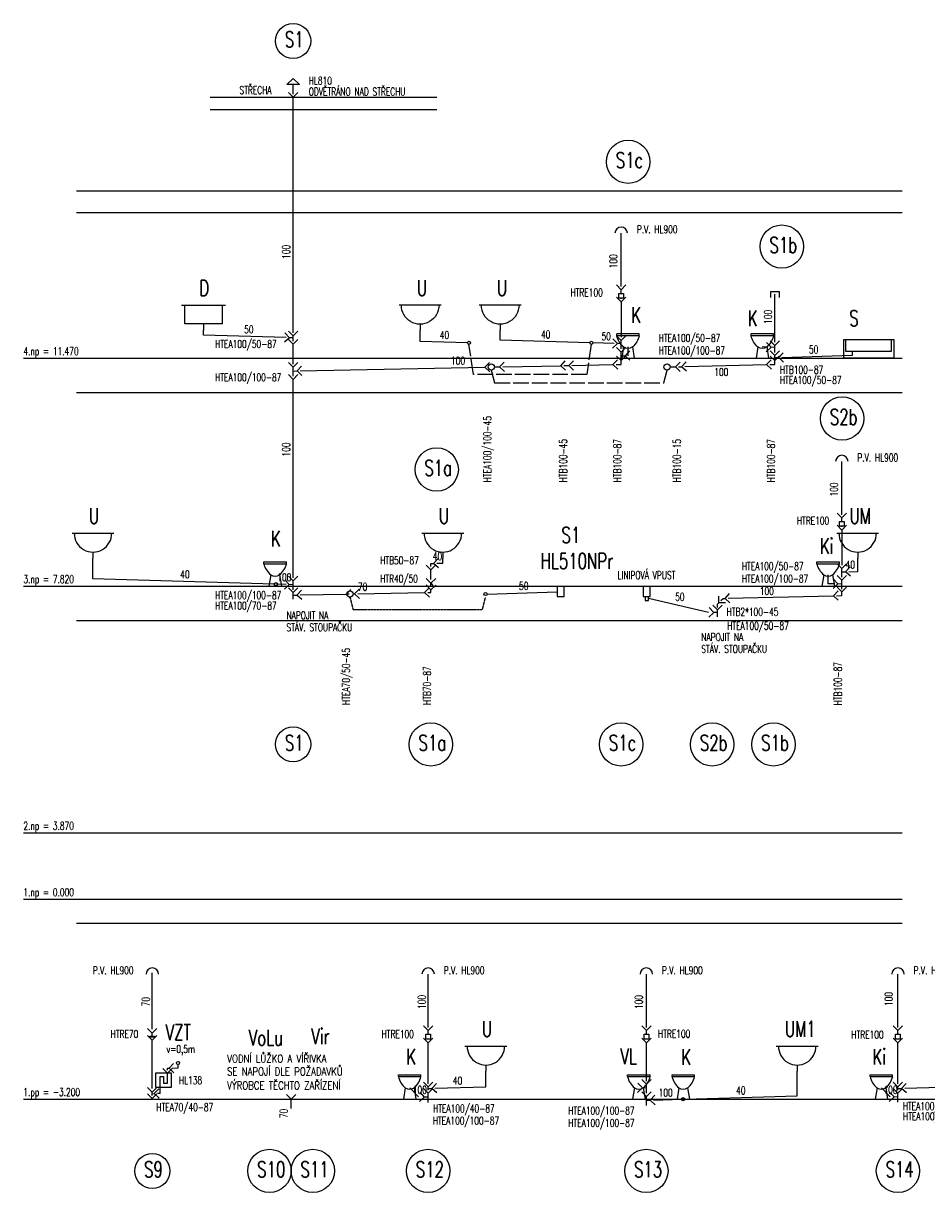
# Model space of a CAD drawing. Extents: x -388847 to -134749, y 81682 to 194994.
# Tile 3 of 23: x -386266 to -371803, y 148582 to 167303. Entities that reach past the tile are written whole.
import ezdxf

# ---------------------------------------------------------------- set-up
doc = ezdxf.new("R2010")
doc.units = 0
doc.header["$MEASUREMENT"] = 0
doc.linetypes.add('CARKOVANA_S', pattern=[6, 5, -1])
for name, color, linetype in [('S721_ODPADNI_POPIS', 7, 'Continuous'), ('S721_ODPADNI_TENKE', 7, 'Continuous'), ('S721_ODPADNI_TLUSTE', 1, 'Continuous'), ('S721_PODLAZI', 7, 'Continuous'), ('S721_PRIPOJ_POPIS', 7, 'Continuous'), ('S721_PRIPOJ_TENKE', 7, 'Continuous'), ('S721_PRIPOJ_TLUSTE', 1, 'Continuous'), ('S721_STOUPACKY_TENKE', 7, 'Continuous'), ('S721_STOUPACKY_TLUSTE', 1, 'Continuous'), ('S721_TVAR_POPIS', 7, 'Continuous'), ('S721_ZARIZENI_TENKE', 7, 'Continuous'), ('S721_ZARIZENI_TLUSTE', 1, 'Continuous'), ('ZT-VOD', 1, 'Continuous')]:
    doc.layers.add(name, color=color, linetype=linetype)
doc.styles.add('C', font='simplexc', dxfattribs={"width": 0.8})
doc.styles.add('SIMP_CZ', font='simplex.shx', dxfattribs={"width": 0.8})

# ---------------------------------------------------------------- blocks, each defined once
blk = doc.blocks.new('S721_UMYVADLO')
blk.add_line((-336, 400), (336, 400))
at = {"linetype": 'Continuous'}
blk.add_line((0, 95), (0, 0), dxfattribs=at)
blk.add_arc((0, 395), 300, 179.0279, 0.9721)
blk = doc.blocks.new('S721_KLOZET')
for p, q in [((-180, 210), (180, 210)), ((-180, 180), (-180, 210)), ((180, 180), (180, 210)), ((-180, 180), (180, 180)), ((-70, 0), (-100, -180)), ((70, 0), (100, -180))]:
    blk.add_line(p, q)
for centre, radius, start, end in [((150, 258), 340, 193.336, 229.5231), ((-150, 258), 340, 310.4769, 346.664), ((0, 100), 122, 234.9632, 305.0368)]:
    blk.add_arc(centre, radius, start, end)
blk = doc.blocks.new('S721_DREZ')
for p, q in [((-350, 400), (350, 400)), ((-300, 100), (-300, 400)), ((300, 400), (300, 100)), ((300, 100), (-300, 100)), ((0, 100), (0, 0))]:
    blk.add_line(p, q)
blk = doc.blocks.new('S721_SPRCHA')
for p, q in [((-140, 200), (660, 200)), ((-140, -100), (-140, 200)), ((-114, 200), (-114, 15)), ((626, 15), (626, 200)), ((660, 200), (660, -100)), ((-114, 15), (626, 15)), ((660, -100), (-140, -100))]:
    blk.add_line(p, q)
at = {"linetype": 'Continuous'}
blk.add_line((0, 0), (0, 15), dxfattribs=at)

msp = doc.modelspace()

# ---------------------------------------------------------------- linework, layer by layer
at = {"layer": 'S721_ODPADNI_TENKE'}
for p, q in [((-382046.5, 166322.1), (-381946.5, 166422.1)), ((-381846.5, 166322.1), (-382046.5, 166322.1)), ((-381946.5, 166422.1), (-381846.5, 166322.1)), ((-381946.5, 166172.1), (-381946.5, 166322.1)), ((-381946.5, 166122.1), (-382021.5, 166197.1)), ((-381871.5, 166197.1), (-381946.5, 166122.1)), ((-376693.4, 163039.6), (-376768.4, 163114.6)), ((-376618.4, 163114.6), (-376693.4, 163039.6)), ((-376693.4, 162844.6), (-376768.4, 162919.6)), ((-376730.9, 162904.6), (-376730.9, 162979.6)), ((-376730.9, 162979.6), (-376655.9, 162979.6)), ((-376655.9, 162904.6), (-376730.9, 162904.6)), ((-376618.4, 162919.6), (-376693.4, 162844.6)), ((-376655.9, 162979.6), (-376655.9, 162904.6)), ((-374298.9, 162916.7), (-374298.9, 163008.7)), ((-374298.9, 163008.7), (-374163.1, 163008.7)), ((-374163.1, 163008.7), (-374163.1, 162916.7)), ((-382078.8, 162348.7), (-382006.4, 162271.1)), ((-381946.5, 162301), (-382021.5, 162376)), ((-381871.5, 162376), (-381946.5, 162301)), ((-382006.4, 162271.1), (-382084, 162198.8)), ((-381946.5, 162165), (-382021.5, 162240)), ((-381871.5, 162240), (-381946.5, 162165)), ((-376832, 162103.6), (-376754.4, 162176)), ((-376754.4, 162176), (-376826.7, 162253.5)), ((-376768.4, 162302.4), (-376693.4, 162227.4)), ((-376693.4, 162227.4), (-376618.4, 162302.4)), ((-374293.1, 162118.2), (-374365.5, 162195.7)), ((-374307.2, 162223), (-374232.2, 162148)), ((-374232.2, 162148), (-374157.2, 162223)), ((-376770.5, 161977), (-376694.4, 161903.1)), ((-376768.4, 162115.8), (-376693.4, 162040.8)), ((-376694.4, 161903.1), (-376620.5, 161979.2)), ((-376693.4, 162040.8), (-376618.4, 162115.8)), ((-376559.1, 162058.6), (-376631.5, 161981)), ((-376631.5, 161981), (-376553.9, 161908.7)), ((-374370.7, 162045.8), (-374293.1, 162118.2)), ((-374308.6, 161977.3), (-374232.8, 161903.1)), ((-374307.2, 162058), (-374232.2, 161983)), ((-374232.8, 161903.1), (-374158.7, 161978.9)), ((-374232.2, 161983), (-374157.2, 162058)), ((-374099.9, 162030.7), (-374172.2, 161953.1)), ((-374172.2, 161953.1), (-374094.6, 161880.8)), ((-381946.5, 161799), (-382021.5, 161874)), ((-381871.5, 161874), (-381946.5, 161799)), ((-381884.5, 161739.2), (-381812.2, 161816.8)), ((-378874.8, 161798.5), (-378801.3, 161875)), ((-378798.3, 161725), (-378874.8, 161798.5)), ((-378639.8, 161803.2), (-378566.3, 161879.7)), ((-378563.3, 161729.7), (-378639.8, 161803.2)), ((-377662.3, 161822.7), (-377588.8, 161899.2)), ((-377585.8, 161749.2), (-377662.3, 161822.7)), ((-377532.3, 161825.3), (-377458.8, 161901.8)), ((-377455.8, 161751.8), (-377532.3, 161825.3)), ((-376826.3, 161839.4), (-376752.8, 161915.9)), ((-376749.8, 161766), (-376826.3, 161839.4)), ((-375825.2, 161803.7), (-375752.1, 161880.5)), ((-375748.4, 161730.5), (-375825.2, 161803.7)), ((-375726.2, 161806.1), (-375653, 161882.9)), ((-375649.4, 161732.9), (-375726.2, 161806.1)), ((-374365.2, 161838.9), (-374292, 161915.7)), ((-374288.4, 161765.7), (-374365.2, 161838.9)), ((-381946.5, 161604), (-382021.5, 161679)), ((-381871.5, 161679), (-381946.5, 161604)), ((-381806.9, 161666.9), (-381884.5, 161739.2)), ((-373161.6, 159386.4), (-373236.6, 159461.4)), ((-373199.1, 159251.4), (-373199.1, 159326.4)), ((-373199.1, 159326.4), (-373124.1, 159326.4)), ((-373086.6, 159461.4), (-373161.6, 159386.4)), ((-373124.1, 159326.4), (-373124.1, 159251.4)), ((-373161.6, 159191.4), (-373236.6, 159266.4)), ((-373124.1, 159251.4), (-373199.1, 159251.4)), ((-373086.6, 159266.4), (-373161.6, 159191.4)), ((-379741.1, 158555.3), (-379816.1, 158630.3)), ((-379666.1, 158630.3), (-379741.1, 158555.3)), ((-379698.1, 158657.8), (-379625.8, 158735.4)), ((-379620.6, 158585.5), (-379698.1, 158657.8)), ((-373161.6, 158574.2), (-373236.6, 158649.2)), ((-373086.6, 158649.2), (-373161.6, 158574.2)), ((-373100.6, 158522.7), (-373028.3, 158600.3)), ((-382080.8, 158395.6), (-382008.4, 158318.1)), ((-381946.5, 158377.9), (-382021.5, 158452.9)), ((-381871.5, 158452.9), (-381946.5, 158377.9)), ((-379740.5, 158339.2), (-379814.3, 158415.3)), ((-379664.4, 158413.1), (-379740.5, 158339.2)), ((-373295.9, 158405.3), (-373223.6, 158327.7)), ((-373161.6, 158387.6), (-373236.6, 158462.6)), ((-373086.6, 158462.6), (-373161.6, 158387.6)), ((-373023.1, 158450.3), (-373100.6, 158522.7)), ((-382008.4, 158318.1), (-382086, 158245.7)), ((-381946.5, 158193), (-382021.5, 158268)), ((-381871.5, 158268), (-381946.5, 158193)), ((-381886.5, 158150.1), (-381814.2, 158227.7)), ((-381099, 158164.9), (-381025.5, 158241.4)), ((-380963, 158167.7), (-380889.5, 158244.1)), ((-379842.1, 158190.1), (-379768.6, 158266.6)), ((-379740.5, 158235.1), (-379814.3, 158311.2)), ((-379741.1, 158285.1), (-379740.5, 158339.2)), ((-379740.5, 158339.2), (-379710.1, 158303.3)), ((-379664.4, 158309), (-379740.5, 158235.1)), ((-373223.6, 158327.7), (-373301.1, 158255.4)), ((-373294.6, 158138.9), (-373221.4, 158215.7)), ((-373160.9, 158203.1), (-373235.1, 158278.9)), ((-373085.1, 158277.3), (-373160.9, 158203.1)), ((-381808.9, 158077.7), (-381886.5, 158150.1)), ((-381022.5, 158091.5), (-381099, 158164.9)), ((-380886.5, 158094.2), (-380963, 158167.7)), ((-379765.6, 158116.6), (-379842.1, 158190.1)), ((-375131.3, 158024.9), (-375131.3, 158131)), ((-375025.2, 158024.9), (-375131.3, 158024.9)), ((-375030.9, 158097.1), (-374957.7, 158173.8)), ((-374954.1, 158023.9), (-375030.9, 158097.1)), ((-373217.8, 158065.7), (-373294.6, 158138.9)), ((-375289.4, 157798.2), (-375211.8, 157870.6)), ((-375211.8, 157870.6), (-375284.1, 157948.2)), ((-375151.8, 157913.5), (-375226.8, 157988.5)), ((-375076.8, 157988.5), (-375151.8, 157913.5)), ((-384201.9, 151136.1), (-384276.9, 151211.1)), ((-384201.9, 151022.1), (-384276.9, 151097.1)), ((-384239.4, 151069.1), (-384239.4, 151089.1)), ((-384239.4, 151089.1), (-384164.4, 151089.1)), ((-384126.9, 151211.1), (-384201.9, 151136.1)), ((-384126.9, 151097.1), (-384201.9, 151022.1)), ((-384164.4, 151089.1), (-384164.4, 151069.1)), ((-379784.8, 151176.6), (-379859.8, 151251.6)), ((-379822.3, 151041.6), (-379822.3, 151116.6)), ((-379822.3, 151116.6), (-379747.3, 151116.6)), ((-379709.8, 151251.6), (-379784.8, 151176.6)), ((-379747.3, 151116.6), (-379747.3, 151041.6)), ((-376290.7, 151176.6), (-376365.7, 151251.6)), ((-376328.2, 151041.6), (-376328.2, 151116.6)), ((-376328.2, 151116.6), (-376253.2, 151116.6)), ((-376215.7, 151251.6), (-376290.7, 151176.6)), ((-376253.2, 151116.6), (-376253.2, 151041.6)), ((-372261.8, 151176.6), (-372336.8, 151251.6)), ((-372299.3, 151041.6), (-372299.3, 151116.6)), ((-372299.3, 151116.6), (-372224.3, 151116.6)), ((-372186.8, 151251.6), (-372261.8, 151176.6)), ((-372224.3, 151116.6), (-372224.3, 151041.6)), ((-384164.4, 151069.1), (-384239.4, 151069.1)), ((-379784.8, 150981.6), (-379859.8, 151056.6)), ((-379747.3, 151041.6), (-379822.3, 151041.6)), ((-379709.8, 151056.6), (-379784.8, 150981.6)), ((-376290.7, 150981.6), (-376365.7, 151056.6)), ((-376253.2, 151041.6), (-376328.2, 151041.6)), ((-376215.7, 151056.6), (-376290.7, 150981.6)), ((-372261.8, 150981.6), (-372336.8, 151056.6)), ((-372224.3, 151041.6), (-372299.3, 151041.6)), ((-372186.8, 151056.6), (-372261.8, 150981.6)), ((-383958.9, 150495.4), (-384033.9, 150570.4)), ((-383883.9, 150570.4), (-383958.9, 150495.4)), ((-383932.9, 150574.3), (-383860.6, 150651.9)), ((-383855.3, 150502), (-383932.9, 150574.3)), ((-379784.8, 150275.2), (-379859.8, 150350.2)), ((-379709.8, 150350.2), (-379784.8, 150275.2)), ((-376425, 150335.2), (-376352.7, 150257.7)), ((-376290.7, 150317.5), (-376365.7, 150392.5)), ((-376215.7, 150392.5), (-376290.7, 150317.5)), ((-372261.8, 150276.1), (-372336.8, 150351.1)), ((-372186.8, 150351.1), (-372261.8, 150276.1)), ((-384201.9, 150190.6), (-384276.9, 150265.6)), ((-384201.9, 150086.6), (-384276.9, 150161.6)), ((-384126.9, 150265.6), (-384201.9, 150190.6)), ((-384126.9, 150161.6), (-384201.9, 150086.6)), ((-384171.9, 150166.7), (-384099.6, 150244.2)), ((-384094.3, 150094.3), (-384171.9, 150166.7)), ((-381978.4, 150079.1), (-382053.4, 150154.1)), ((-381903.4, 150154.1), (-381978.4, 150079.1)), ((-379919.1, 150190), (-379846.8, 150112.4)), ((-379784.8, 150172.2), (-379859.8, 150247.2)), ((-379709.8, 150247.2), (-379784.8, 150172.2)), ((-379725.8, 150250.3), (-379653.5, 150327.9)), ((-379648.3, 150178), (-379725.8, 150250.3)), ((-376352.7, 150257.7), (-376430.2, 150185.3)), ((-376290.7, 150122.5), (-376365.7, 150197.5)), ((-376215.7, 150197.5), (-376290.7, 150122.5)), ((-372396.1, 150190.9), (-372323.8, 150113.3)), ((-372261.8, 150173.1), (-372336.8, 150248.1)), ((-372186.8, 150248.1), (-372261.8, 150173.1)), ((-372202.8, 150251.2), (-372130.5, 150328.8)), ((-372125.3, 150178.9), (-372202.8, 150251.2)), ((-379846.8, 150112.4), (-379924.3, 150040.1)), ((-376228.7, 150062.7), (-376156.4, 150140.2)), ((-376151.2, 149990.3), (-376228.7, 150062.7)), ((-372323.8, 150113.3), (-372401.3, 150041))]:
    msp.add_line(p, q, dxfattribs=at)
at = {"layer": 'S721_ODPADNI_TENKE', "linetype": 'CARKOVANA_S'}
for p, q in [((-381037, 158116.2), (-380987, 157916.2)), ((-378915.7, 157916.2), (-378865.7, 158116.2)), ((-380987, 157916.2), (-378915.7, 157916.2))]:
    msp.add_line(p, q, dxfattribs=at)
at = {"layer": 'S721_ODPADNI_TENKE'}
for centre in [(-378773.8, 161800.5), (-375959.2, 161800.5), (-381037, 158166.2)]:
    msp.add_circle(centre, 50, dxfattribs=at)
for centre in [(-376693.4, 163942.1), (-373161.6, 160288.9), (-384201.9, 152079.1), (-379784.8, 152079.1), (-376290.7, 152079.1), (-372261.8, 152079.1)]:
    msp.add_arc(centre, 100, 0, 180, dxfattribs=at)
at = {"layer": 'S721_ODPADNI_TLUSTE'}
for p, q in [((-381946.5, 162351), (-381946.5, 166122.1)), ((-376693.4, 163089.6), (-376693.4, 163942.1)), ((-376693.4, 162979.6), (-376693.4, 163039.6)), ((-376693.4, 162894.6), (-376693.4, 162904.6)), ((-374232.2, 162201.2), (-374232.2, 162969.5)), ((-376693.4, 162844.6), (-376693.4, 162281.1)), ((-381946.5, 162269), (-382006.4, 162271.1)), ((-381946.5, 162215), (-381946.5, 162301)), ((-381946.5, 161849), (-381946.5, 162165)), ((-376693.4, 162173.8), (-376754.4, 162176)), ((-376693.4, 162090.8), (-376693.4, 162227.4)), ((-374232.2, 162033), (-374232.2, 162148)), ((-376693.4, 161895.8), (-376693.4, 162040.8)), ((-376693.4, 161978.8), (-376631.5, 161981)), ((-374232.2, 162116), (-374293.1, 162118.2)), ((-374232.2, 161897), (-374232.2, 161983)), ((-374232.2, 161951), (-374172.2, 161953.1)), ((-381946.5, 161654), (-381946.5, 161799)), ((-378824.8, 161799.5), (-378823.8, 161799.5)), ((-378723.8, 161801.5), (-378639.8, 161803.2)), ((-377612.3, 161823.7), (-377561.3, 161824.7)), ((-377561.3, 161824.7), (-377532.3, 161825.3)), ((-376776.3, 161840.4), (-376693.4, 161842.1)), ((-376693.4, 161842.1), (-376692.4, 161903.1)), ((-375909.2, 161801.7), (-375825.2, 161803.7)), ((-375775.2, 161804.9), (-375740.2, 161805.8)), ((-375740.2, 161805.8), (-375726.2, 161806.1)), ((-374315.2, 161840.1), (-374232.2, 161842.1)), ((-374232.2, 161842.1), (-374231.6, 161903.1)), ((-381946.5, 161737), (-381884.5, 161739.2)), ((-381946.5, 158427.9), (-381946.5, 161604)), ((-373161.6, 159436.4), (-373161.6, 160288.9)), ((-373161.6, 159326.4), (-373161.6, 159386.4)), ((-373161.6, 159241.4), (-373161.6, 159251.4)), ((-373161.6, 159191.4), (-373161.6, 158627.9)), ((-379741.1, 158656.3), (-379698.1, 158657.8)), ((-379741.1, 158605.3), (-379741.1, 158656.3)), ((-373161.6, 158437.6), (-373161.6, 158574.2)), ((-379741.1, 158397.6), (-379741.1, 158555.3)), ((-373161.6, 158520.6), (-373100.6, 158522.7)), ((-373161.6, 158242.6), (-373161.6, 158387.6)), ((-381946.5, 158315.9), (-382008.4, 158318.1)), ((-381946.5, 158232.9), (-381946.5, 158377.9)), ((-381946.5, 158082), (-381946.5, 158193)), ((-379741.1, 158192.1), (-379740.5, 158235.1)), ((-373161.6, 158325.6), (-373223.6, 158327.7)), ((-373161.6, 158142.1), (-373160.9, 158203.1)), ((-381946.5, 158148), (-381886.5, 158150.1)), ((-381049, 158165.9), (-381087, 158165.2)), ((-380987, 158167.2), (-380963, 158167.7)), ((-379792.1, 158191.1), (-379741.1, 158192.1)), ((-375151.8, 158004.4), (-375131.3, 158024.9)), ((-375095.9, 158060.3), (-375059.9, 158096.4)), ((-375059.9, 158096.4), (-375030.9, 158097.1)), ((-373244.6, 158140.1), (-373161.6, 158142.1)), ((-375151.8, 157868.5), (-375211.8, 157870.6)), ((-375151.8, 157953.4), (-375151.8, 158004.4)), ((-375151.8, 157802.5), (-375151.8, 157913.5)), ((-379784.8, 151226.6), (-379784.8, 152079.1)), ((-376290.7, 151226.6), (-376290.7, 152079.1)), ((-372261.8, 151226.6), (-372261.8, 152079.1)), ((-384201.9, 151089.1), (-384201.9, 151136.1)), ((-379784.8, 151116.6), (-379784.8, 151176.6)), ((-376290.7, 151116.6), (-376290.7, 151176.6)), ((-372261.8, 151116.6), (-372261.8, 151176.6)), ((-384201.9, 151072.1), (-384201.9, 151069.1)), ((-384201.9, 150246.7), (-384201.9, 151022.1)), ((-379784.8, 151031.6), (-379784.8, 151041.6)), ((-379784.8, 150325.2), (-379784.8, 150981.6)), ((-376290.7, 151031.6), (-376290.7, 151041.6)), ((-376290.7, 150367.5), (-376290.7, 150981.6)), ((-372261.8, 151031.6), (-372261.8, 151041.6)), ((-372261.8, 150326.1), (-372261.8, 150981.6)), ((-383958.9, 150573.4), (-383932.9, 150574.3)), ((-383958.9, 150545.4), (-383958.9, 150573.4)), ((-384076.3, 150166.9), (-384076.3, 150442.8)), ((-384201.9, 150136.6), (-384201.9, 150190.6)), ((-384201.9, 150165.6), (-384171.9, 150166.7)), ((-379784.8, 150222.2), (-379784.8, 150275.2)), ((-379784.8, 150248.2), (-379725.8, 150250.3)), ((-379784.8, 150027.2), (-379784.8, 150172.2)), ((-376290.7, 150255.5), (-376352.7, 150257.7)), ((-376290.7, 150172.5), (-376290.7, 150317.5)), ((-372261.8, 150223.1), (-372261.8, 150276.1)), ((-372261.8, 150249.1), (-372202.8, 150251.2)), ((-372261.8, 150028.1), (-372261.8, 150173.1)), ((-381978.4, 149929.1), (-381978.4, 150079.1)), ((-379784.8, 150110.2), (-379846.8, 150112.4)), ((-376290.7, 149977.5), (-376290.7, 150122.5)), ((-376290.7, 150060.5), (-376228.7, 150062.7)), ((-372261.8, 150111.1), (-372323.8, 150113.3))]:
    msp.add_line(p, q, dxfattribs=at)
at = {"layer": 'S721_ODPADNI_TLUSTE', "ltscale": 300}
for p, q in [((-381834.5, 161740.9), (-378874.8, 161798.5)), ((-378589.8, 161804.2), (-377662.3, 161822.7)), ((-377482.3, 161826.3), (-376826.3, 161839.4)), ((-375676.2, 161807.3), (-374365.2, 161838.9)), ((-381836.5, 158151.8), (-381099, 158164.9)), ((-380913, 158168.7), (-379842.1, 158190.1)), ((-374980.9, 158098.3), (-373294.6, 158138.9))]:
    msp.add_line(p, q, dxfattribs=at)
at = {"layer": 'S721_PODLAZI'}
for p, q in [((-383273.6, 166122.1), (-379646.3, 166122.1)), ((-383273.6, 165922.1), (-379646.3, 165922.1)), ((-385413, 164622.1), (-372195.9, 164622.1)), ((-385413, 164277.1), (-372195.9, 164277.1)), ((-386266.1, 161942.1), (-385413, 161942.1)), ((-385413, 161942.1), (-372195.9, 161942.1)), ((-385413, 161392.1), (-372195.9, 161392.1)), ((-386266.1, 158292.1), (-385413, 158292.1)), ((-385413, 158292.1), (-372195.9, 158292.1)), ((-385413, 157742.1), (-372195.9, 157742.1)), ((-386266.1, 154342.1), (-385413, 154342.1)), ((-385413, 154342.1), (-372195.9, 154342.1)), ((-386266.1, 153279.1), (-385413, 153279.1)), ((-385413, 153279.1), (-372195.9, 153279.1)), ((-385413, 152899.1), (-372195.9, 152899.1)), ((-386266.1, 150079.1), (-385413, 150079.1)), ((-385413, 150079.1), (-367580.9, 150079.1))]:
    msp.add_line(p, q, dxfattribs=at)
at = {"layer": 'S721_PRIPOJ_TENKE', "linetype": 'CARKOVANA_S', "ltscale": 50}
for p, q in [((-379057.8, 161679.7), (-379131.8, 162163.2)), ((-377171.9, 162163.2), (-377246, 161679.7)), ((-378773.8, 161750.5), (-378723.8, 161550.5)), ((-376009.2, 161550.5), (-375959.2, 161750.5)), ((-377246, 161679.7), (-379057.8, 161679.7)), ((-378723.8, 161550.5), (-376009.2, 161550.5))]:
    msp.add_line(p, q, dxfattribs=at)
at = {"layer": 'S721_PRIPOJ_TENKE'}
for centre in [(-379131.8, 162188.2), (-377171.9, 162188.2), (-382224.7, 158324.2), (-378865.7, 158166.2), (-375701, 150078.2)]:
    msp.add_circle(centre, 25, dxfattribs=at)
at = {"layer": 'S721_PRIPOJ_TLUSTE', "linetype": 'Continuous', "ltscale": 300}
for p, q in [((-383382.4, 162312.1), (-383382.4, 162392.1)), ((-382056.4, 162272.9), (-383382.4, 162312.1)), ((-379914.2, 162211.7), (-379914.2, 162392.1)), ((-378631.8, 162232), (-378631.8, 162392.1)), ((-379156.7, 162188.9), (-379914.2, 162211.7)), ((-377196.9, 162188.9), (-378631.8, 162232)), ((-376804.4, 162177.2), (-377146.9, 162187.4)), ((-376584.5, 161982.1), (-376584.5, 162122.1)), ((-374343.1, 162119.4), (-374434.3, 162122.1)), ((-374122.2, 161954.9), (-372989.9, 161988.3)), ((-372989.9, 161988.3), (-372989.9, 162042.1)), ((-385151.6, 158412), (-385151.6, 158742.1)), ((-379648.1, 158659.1), (-379549.2, 158662.1)), ((-379549.2, 158662.1), (-379549.2, 158742.1)), ((-382249.7, 158325), (-385151.6, 158412)), ((-382058.4, 158319.8), (-382199.7, 158323.5)), ((-383882.9, 150575.7), (-383789.4, 150578.5)), ((-383789.4, 150578.5), (-383789.4, 150633.5)), ((-378859.8, 150276), (-378859.8, 150529.1)), ((-373875.7, 150132.9), (-373875.7, 150529.1)), ((-379940.5, 150114.9), (-380080.5, 150259.1)), ((-379675.9, 150252), (-378859.8, 150276)), ((-372387.5, 150114.9), (-372527.5, 150259.1)), ((-372152.9, 150252.9), (-370368.1, 150305.9)), ((-376178.8, 150064.4), (-375725.9, 150077.4)), ((-375676, 150078.9), (-373875.7, 150132.9))]:
    msp.add_line(p, q, dxfattribs=at)
at = {"layer": 'S721_PRIPOJ_TLUSTE', "ltscale": 300}
for p, q in [((-372907.2, 158528.2), (-372907.2, 158742.1)), ((-373050.7, 158523.9), (-372907.2, 158528.2)), ((-378840.7, 158166.9), (-377716.5, 158200.7)), ((-375296, 157871.7), (-376254.4, 158095.9))]:
    msp.add_line(p, q, dxfattribs=at)
at = {"layer": 'S721_PRIPOJ_TLUSTE'}
for p, q in [((-373379.8, 158332.1), (-373379.8, 158472.1)), ((-373273.5, 158329.5), (-373379.8, 158332.1))]:
    msp.add_line(p, q, dxfattribs=at)
at = {"layer": 'S721_STOUPACKY_TENKE'}
for centre, radius in [((-381946.5, 167022.1), 281.2), ((-376582.4, 165088.3), 346.9), ((-374121.3, 163729.4), 346.9), ((-373155, 160976.5), 346.9), ((-379648.2, 160160.7), 346.9), ((-381946.5, 155759.1), 281.2), ((-379741.1, 155759.1), 346.9), ((-376693.4, 155759.1), 346.9), ((-375236.6, 155759.1), 346.9), ((-374254.3, 155759.1), 346.9), ((-384201.9, 148929.1), 281.2), ((-382324.7, 148929.1), 346.9), ((-381632, 148929.1), 346.9), ((-379784.8, 148929.1), 346.9), ((-376290.7, 148929.1), 346.9), ((-372261.8, 148929.1), 346.9)]:
    msp.add_circle(centre, radius, dxfattribs=at)
at = {"layer": 'S721_TVAR_POPIS'}
msp.add_lwpolyline([(-384150.7, 150272.8), (-383893.5, 150272.8), (-383893.5, 150495.4), (-384150.7, 150495.4)], close=True, dxfattribs=at)
at = {"layer": 'S721_ZARIZENI_TENKE'}
for p, q in [((-377716.5, 158292.1), (-377716.5, 158127.1)), ((-377606.5, 158127.1), (-377606.5, 158292.1)), ((-376341.6, 158292.1), (-376341.6, 158127.1)), ((-376231.6, 158127.1), (-376231.6, 158292.1)), ((-377716.5, 158127.1), (-377606.5, 158127.1)), ((-376341.6, 158127.1), (-376231.6, 158127.1)), ((-376311, 158127.1), (-376311, 158064.6)), ((-376311, 158064.6), (-376254.4, 158064.6)), ((-376254.4, 158064.6), (-376254.4, 158127.1))]:
    msp.add_line(p, q, dxfattribs=at)
msp.add_circle((-383789.4, 150658.5), 25, dxfattribs=at)
at = {"layer": 'ZT-VOD', "color": 1, "linetype": 'Continuous', "ltscale": 300}
for p, q in [((-384201.9, 151199.4), (-384201.9, 152100.1)), ((-384076.3, 150166.9), (-384121, 150166.9))]:
    msp.add_line(p, q, dxfattribs=at)
msp.add_lwpolyline([(-384076.3, 150442.8), (-384019.9, 150442.8), (-384019.9, 150332.7), (-383958.9, 150332.7), (-383958.9, 150495.4)], dxfattribs=at)

# ---------------------------------------------------------------- block references
at = {"layer": 'S721_ZARIZENI_TENKE'}
for name, p in [('S721_DREZ', (-383382.4, 162392.1)), ('S721_SPRCHA', (-372989.9, 162042.1)), ('S721_UMYVADLO', (-385151.6, 158742.1)), ('S721_UMYVADLO', (-379549.2, 158742.1)), ('S721_UMYVADLO', (-372907.2, 158742.1)), ('S721_KLOZET', (-382234.4, 158472.1)), ('S721_KLOZET', (-373379.8, 158472.1)), ('S721_UMYVADLO', (-378859.8, 150529.1)), ('S721_UMYVADLO', (-373875.7, 150529.1)), ('S721_KLOZET', (-380080.5, 150259.1)), ('S721_KLOZET', (-376411, 150259.1)), ('S721_KLOZET', (-375699.8, 150259.1)), ('S721_KLOZET', (-372527.5, 150259.1))]:
    msp.add_blockref(name, p, dxfattribs=at)
at = {"layer": 'S721_ZARIZENI_TENKE', "xscale": -1}
for name, p in [('S721_UMYVADLO', (-379914.2, 162392.1)), ('S721_UMYVADLO', (-378631.8, 162392.1)), ('S721_KLOZET', (-376584.5, 162122.1)), ('S721_KLOZET', (-374434.3, 162122.1))]:
    msp.add_blockref(name, p, dxfattribs=at)

# ---------------------------------------------------------------- texts
at = {"layer": 'S721_ODPADNI_POPIS', "style": 'SIMP_CZ', "width": 0.7}
for s, p in [('HL810', (-381696.5, 166322.1)), ('ODVĚTRÁNO NAD STŘECHU', (-381696.5, 166149.2)), ('P.V. HL900', (-376443.4, 163942.1)), ('100', (-379418.4, 161839.6)), ('100', (-375203.1, 161658.3)), ('P.V. HL900', (-372911.6, 160288.9)), ('70', (-380909.4, 158220)), ('100', (-374473.5, 158151.1)), ('P.V. HL900', (-385154, 152079.1)), ('P.V. HL900', (-379534.8, 152079.1)), ('P.V. HL900', (-376040.7, 152079.1)), ('P.V. HL900', (-372011.8, 152079.1))]:
    msp.add_text(s, height=125, dxfattribs=at).set_placement(p)
for s, p in [('100', (-381996.5, 163532.1)), ('100', (-376756.1, 163381.3)), ('100', (-374281.7, 162490.8)), ('100', (-381996.5, 160367.1)), ('100', (-373224.2, 159728.1)), ('70', (-384243.1, 151564.7)), ('100', (-379823.2, 151522.3)), ('100', (-376349.4, 151520.9)), ('100', (-372348.1, 151569.5)), ('70', (-382035.8, 149773.6))]:
    msp.add_text(s, height=125, rotation=90, dxfattribs=at).set_placement(p)
at = {"layer": 'S721_PODLAZI', "style": 'SIMP_CZ', "width": 0.7}
for s, p in [('STŘECHA', (-382806, 166172.1)), ('4.np = 11.470', (-386266.1, 161992.1)), ('3.np = 7.820', (-386266.1, 158342.1)), ('2.np = 3.870', (-386266.1, 154392.1)), ('1.np = 0.000', (-386266.1, 153329.1)), ('1.pp = -3.200', (-386266.1, 150129.1))]:
    msp.add_text(s, height=125, dxfattribs=at).set_placement(p)
at = {"layer": 'S721_PRIPOJ_POPIS', "style": 'SIMP_CZ', "width": 0.7}
for s, p in [('50', (-382730, 162340.6)), ('40', (-379599.1, 162249.9)), ('40', (-377977.9, 162260.1)), ('50', (-377008.7, 162231)), ('50', (-373687, 162019.7)), ('40', (-379710.8, 158709.2)), ('40', (-373100.1, 158574.4)), ('40', (-383753.8, 158418.1)), ('100', (-382200.4, 158370.1)), ('50', (-378329.2, 158234.2)), ('50', (-375828.6, 158059.3)), ('40', (-379387.9, 150312.1)), ('100', (-380031.1, 150164.7)), ('100', (-376094.3, 150119.3)), ('40', (-374854, 150155.6)), ('100', (-372493.1, 150165.1))]:
    msp.add_text(s, height=125, dxfattribs=at).set_placement(p)
at = {"layer": 'S721_STOUPACKY_TLUSTE', "style": 'SIMP_CZ', "width": 0.7}
for s, p in [('S1', (-382077.7, 166922.1)), ('S1c', (-376779.3, 164988.3)), ('S1b', (-374318.2, 163629.4)), ('S2b', (-373351.8, 160876.5)), ('S1a', (-379845, 160060.7)), ('S1', (-382077.7, 155659.1)), ('S1a', (-379938, 155659.1)), ('S1c', (-376890.2, 155659.1)), ('S2b', (-375433.5, 155659.1)), ('S1b', (-374451.2, 155659.1)), ('S9', (-384333.1, 148829.1)), ('S10', (-382521.6, 148829.1)), ('S11', (-381828.9, 148829.1)), ('S12', (-379981.7, 148829.1)), ('S13', (-376487.6, 148829.1)), ('S14', (-372458.7, 148829.1))]:
    msp.add_text(s, height=250, dxfattribs=at).set_placement(p)
at = {"layer": 'S721_TVAR_POPIS', "style": 'SIMP_CZ', "width": 0.7}
for s, p in [('HTRE100', (-377506.1, 162932.3)), ('HTEA100/50-87', (-376092.5, 162202.9)), ('HTEA100/50-87', (-383196.5, 162106.5)), ('HTEA100/100-87', (-376092.5, 162003.8)), ('HTB100-87', (-374151.3, 161694.6)), ('HTEA100/100-87', (-383196.5, 161574.5)), ('HTEA100/50-87', (-374151.3, 161529.6)), ('HTRE100', (-373880.4, 159279.1)), ('HTB50-87', (-380552.5, 158642.9)), ('LINIPOVÁ VPUST', (-376752, 158406)), ('HTEA100/50-87', (-374760.2, 158549.7)), ('HTR40/50', (-380552.5, 158350.7)), ('HTEA100/100-87', (-374760.2, 158350.6)), ('HTEA100/100-87', (-383196.5, 158085.4)), ('HTEA100/70-87', (-383196.5, 157917.5)), ('NAPOJIT NA ', (-382053.7, 157762)), ('HTB2*100-45', (-375005.1, 157819.3)), ('STÁV. STOUPAČKU', (-382053.7, 157570)), ('HTEA100/50-87', (-374996.7, 157595.5)), ('NAPOJIT NA ', (-375410.4, 157414.6)), ('STÁV. STOUPAČKU', (-375410.4, 157222.6)), ('HTRE70', (-384868.3, 151060.3)), ('HTRE100', (-380530.6, 151056.9)), ('HTRE100', (-376104.7, 151063.1)), ('HTRE100', (-373008.9, 151047.7)), ('v=0,5m', (-383975, 150819.5)), ('HL138', (-383775, 150317.4)), ('HTEA70/40-87', (-384136.6, 149887.4)), ('HTEA100/40-87', (-379706, 149866.5)), ('HTEA100/100-87', (-377540.7, 149830.8)), ('HTEA100/40-87', (-372184.6, 149904.3)), ('HTEA100/100-87', (-379710, 149672.7)), ('HTEA100/100-87', (-377540.7, 149635.8)), ('HTEA100/100-87', (-372181.3, 149741.1))]:
    msp.add_text(s, height=125, dxfattribs=at).set_placement(p)
for s, p in [('HTEA100/100-45', (-378773.8, 159954.7)), ('HTB100-45', (-377561.3, 159954.7)), ('HTB100-87', (-376693.4, 159954.7)), ('HTB100-15', (-375740.2, 159954.5)), ('HTB100-87', (-374232.2, 159954.5)), ('HTEA70/50-45', (-381037, 156390.5)), ('HTB70-87', (-379741.1, 156390.5)), ('HTB100-87', (-373161.6, 156383.9))]:
    msp.add_text(s, height=125, rotation=90, dxfattribs=at).set_placement(p)
at = {"layer": 'S721_ZARIZENI_TLUSTE', "style": 'SIMP_CZ', "width": 0.7}
for s, p in [('D', (-383448, 162942.1)), ('U', (-379965.3, 162942.1)), ('U', (-378682.8, 162942.1)), ('K', (-376530.9, 162509.7)), ('K', (-374666.5, 162457.7)), ('S', (-373040.9, 162457.7)), ('U', (-385217.2, 159292.1)), ('U', (-379614.9, 159292.1)), ('UM', (-373038.5, 159292.1)), ('K', (-382300, 158927.4)), ('S1', (-377648.5, 158987.3)), ('Ki', (-373511.1, 158808.7)), ('HL510NPr', (-377983.2, 158569.9)), ('VZT', (-383986.3, 151025.1)), ('U', (-378925.4, 151079.1)), ('UM1', (-374072.6, 151079.1)), ('VoLu', (-382655.7, 150936.1)), ('Vir', (-381653.6, 150958.9)), ('Ki', (-372669.7, 150631.4)), ('K', (-380133.4, 150632.8)), ('VL', (-376704.4, 150639.6)), ('K', (-375730.6, 150627.3))]:
    msp.add_text(s, height=250, dxfattribs=at).set_placement(p)
at = {"layer": 'ZT-VOD', "color": 2, "linetype": 'Continuous', "style": 'C', "width": 0.8}
for s, p in [('VODNÍ LŮŽKO A VÍŘIVKA', (-383002.1, 150664.4)), ('SE NAPOJÍ DLE POŽADAVKŮ', (-383004.6, 150458.8)), ('VÝROBCE TĚCHTO ZAŘÍZENÍ', (-383004.6, 150235.2))]:
    msp.add_text(s, height=125, dxfattribs=at).set_placement(p)

doc.saveas('drawing.dxf')
